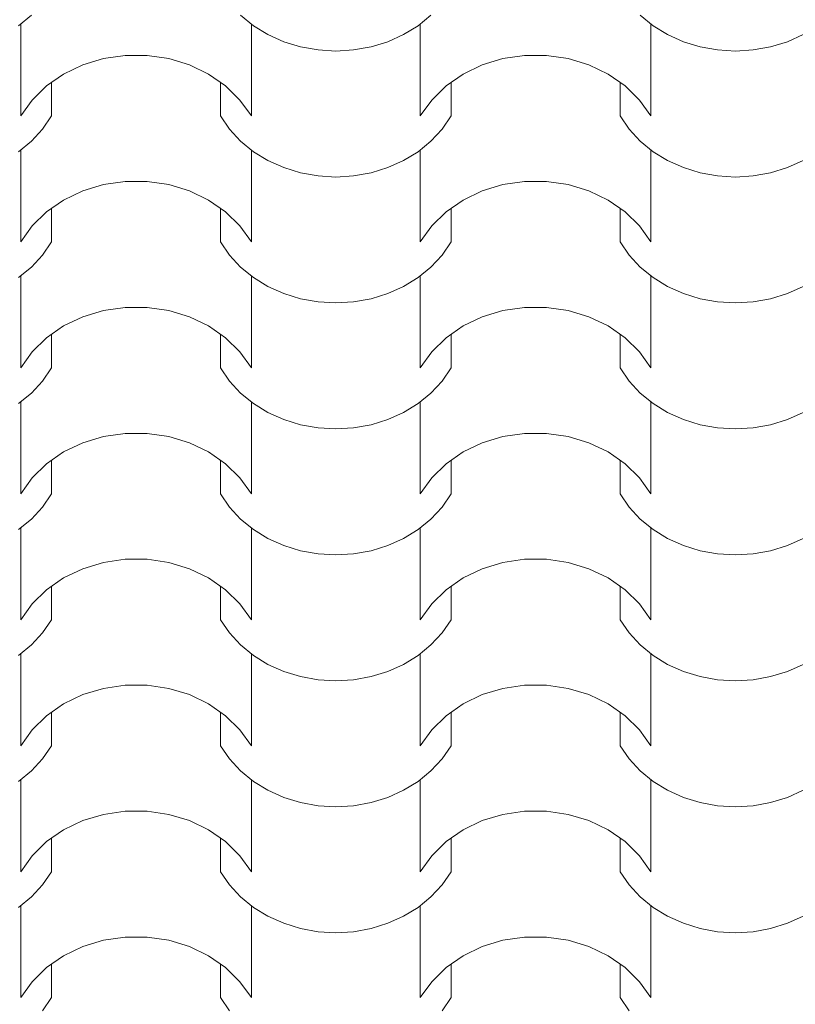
# Model space of a CAD drawing. Extents: x -631805 to -376315, y -40155 to 84873.
# Tile 235 of 256: x -486222 to -485433, y 66521 to 67523. Entities that reach past the tile are written whole.
import ezdxf

# ---------------------------------------------------------------- set-up
doc = ezdxf.new("R2010")
doc.units = 0
doc.header["$MEASUREMENT"] = 0
doc.linetypes.add('Dashed', pattern=[564.444447, 282.222223, -282.222223])
doc.layers.add('arch wypelnienia_Nr_Pióra__102', color=252, linetype='Continuous', lineweight=9)

# ---------------------------------------------------------------- blocks, each defined once
blk = doc.blocks.new('*X879')
at = {"layer": 'arch wypelnienia_Nr_Pióra__102', "linetype": 'Continuous'}
for p, q in [((-487907.7, 131999.9), (-487920.8, 131989.2)), ((-487681.8, 131989.2), (-487694.9, 131999.9)), ((-487501.3, 131999.9), (-487514.4, 131989.2)), ((-487275.4, 131989.2), (-487288.5, 131999.9)), ((-487918.6, 131990.8), (-487918.6, 131916.4)), ((-487684, 131990.8), (-487684, 131916.4)), ((-487667.1, 131980.2), (-487681.8, 131989.2)), ((-487514.4, 131989.2), (-487529.1, 131980.2)), ((-487512.2, 131990.8), (-487512.2, 131916.4)), ((-487277.6, 131990.8), (-487277.6, 131916.4)), ((-487260.7, 131980.2), (-487275.4, 131989.2)), ((-487651, 131972.9), (-487667.1, 131980.2)), ((-487529.1, 131980.2), (-487545.2, 131972.9)), ((-487244.6, 131972.9), (-487260.7, 131980.2)), ((-487122.7, 131980.2), (-487138.8, 131972.9)), ((-487918.6, 131971.7), (-487918.6, 131897.4)), ((-487684, 131971.7), (-487684, 131897.4)), ((-487634, 131967.7), (-487651, 131972.9)), ((-487616.2, 131964.5), (-487634, 131967.7)), ((-487598.1, 131963.4), (-487616.2, 131964.5)), ((-487580, 131964.5), (-487598.1, 131963.4)), ((-487562.2, 131967.7), (-487580, 131964.5)), ((-487545.2, 131972.9), (-487562.2, 131967.7)), ((-487512.2, 131971.7), (-487512.2, 131897.4)), ((-487277.6, 131971.7), (-487277.6, 131897.4)), ((-487227.6, 131967.7), (-487244.6, 131972.9)), ((-487209.8, 131964.5), (-487227.6, 131967.7)), ((-487191.7, 131963.4), (-487209.8, 131964.5)), ((-487173.6, 131964.5), (-487191.7, 131963.4)), ((-487155.8, 131967.7), (-487173.6, 131964.5)), ((-487138.8, 131972.9), (-487155.8, 131967.7)), ((-487855.5, 131949.3), (-487834.5, 131955.7)), ((-487834.5, 131955.7), (-487812.5, 131959)), ((-487812.5, 131959), (-487801.3, 131959)), ((-487801.3, 131959), (-487790.1, 131959)), ((-487790.1, 131959), (-487768.1, 131955.7)), ((-487768.1, 131955.7), (-487747.1, 131949.3)), ((-487449.1, 131949.3), (-487428.1, 131955.7)), ((-487428.1, 131955.7), (-487406.1, 131959)), ((-487406.1, 131959), (-487394.9, 131959)), ((-487394.9, 131959), (-487383.7, 131959)), ((-487383.7, 131959), (-487361.7, 131955.7)), ((-487361.7, 131955.7), (-487340.7, 131949.3)), ((-487875, 131940), (-487855.5, 131949.3)), ((-487747.1, 131949.3), (-487727.6, 131940)), ((-487468.6, 131940), (-487449.1, 131949.3)), ((-487340.7, 131949.3), (-487321.2, 131940)), ((-487892.3, 131928), (-487875, 131940)), ((-487727.6, 131940), (-487710.3, 131928)), ((-487485.9, 131928), (-487468.6, 131940)), ((-487321.2, 131940), (-487303.9, 131928)), ((-487907, 131913.6), (-487892.3, 131928)), ((-487887.2, 131931.5), (-487887.2, 131897.4)), ((-487715.4, 131931.5), (-487715.4, 131897.4)), ((-487710.3, 131928), (-487695.6, 131913.6)), ((-487500.6, 131913.6), (-487485.9, 131928)), ((-487480.8, 131931.5), (-487480.8, 131897.4)), ((-487309, 131931.5), (-487309, 131897.4)), ((-487303.9, 131928), (-487289.2, 131913.6)), ((-487918.6, 131897.4), (-487907, 131913.6)), ((-487695.6, 131913.6), (-487684, 131897.4)), ((-487512.2, 131897.4), (-487500.6, 131913.6)), ((-487289.2, 131913.6), (-487277.6, 131897.4)), ((-487887.2, 131897.4), (-487896.4, 131884)), ((-487706.2, 131884), (-487715.4, 131897.4)), ((-487480.8, 131897.4), (-487490, 131884)), ((-487299.8, 131884), (-487309, 131897.4)), ((-487896.4, 131884), (-487907.7, 131871.8)), ((-487694.9, 131871.8), (-487706.2, 131884)), ((-487490, 131884), (-487501.3, 131871.8)), ((-487288.5, 131871.8), (-487299.8, 131884)), ((-487907.7, 131871.8), (-487920.8, 131861.1)), ((-487681.8, 131861.1), (-487694.9, 131871.8)), ((-487501.3, 131871.8), (-487514.4, 131861.1)), ((-487275.4, 131861.1), (-487288.5, 131871.8)), ((-487918.6, 131862.7), (-487918.6, 131788.3)), ((-487684, 131862.7), (-487684, 131788.3)), ((-487667.1, 131852.1), (-487681.8, 131861.1)), ((-487514.4, 131861.1), (-487529.1, 131852.1)), ((-487512.2, 131862.7), (-487512.2, 131788.3)), ((-487277.6, 131862.7), (-487277.6, 131788.3)), ((-487260.7, 131852.1), (-487275.4, 131861.1)), ((-487918.6, 131843.6), (-487918.6, 131769.3)), ((-487684, 131843.6), (-487684, 131769.3)), ((-487651, 131844.9), (-487667.1, 131852.1)), ((-487634, 131839.6), (-487651, 131844.9)), ((-487545.2, 131844.9), (-487562.2, 131839.6)), ((-487529.1, 131852.1), (-487545.2, 131844.9)), ((-487512.2, 131843.6), (-487512.2, 131769.3)), ((-487277.6, 131843.6), (-487277.6, 131769.3)), ((-487244.6, 131844.9), (-487260.7, 131852.1)), ((-487227.6, 131839.6), (-487244.6, 131844.9)), ((-487138.8, 131844.9), (-487155.8, 131839.6)), ((-487122.7, 131852.1), (-487138.8, 131844.9)), ((-487616.2, 131836.4), (-487634, 131839.6)), ((-487598.1, 131835.3), (-487616.2, 131836.4)), ((-487580, 131836.4), (-487598.1, 131835.3)), ((-487562.2, 131839.6), (-487580, 131836.4)), ((-487209.8, 131836.4), (-487227.6, 131839.6)), ((-487191.7, 131835.3), (-487209.8, 131836.4)), ((-487173.6, 131836.4), (-487191.7, 131835.3)), ((-487155.8, 131839.6), (-487173.6, 131836.4)), ((-487855.5, 131821.3), (-487834.5, 131827.6)), ((-487834.5, 131827.6), (-487812.5, 131830.9)), ((-487812.5, 131830.9), (-487801.3, 131830.9)), ((-487801.3, 131830.9), (-487790.1, 131830.9)), ((-487790.1, 131830.9), (-487768.1, 131827.6)), ((-487768.1, 131827.6), (-487747.1, 131821.3)), ((-487449.1, 131821.3), (-487428.1, 131827.6)), ((-487428.1, 131827.6), (-487406.1, 131830.9)), ((-487406.1, 131830.9), (-487394.9, 131830.9)), ((-487394.9, 131830.9), (-487383.7, 131830.9)), ((-487383.7, 131830.9), (-487361.7, 131827.6)), ((-487361.7, 131827.6), (-487340.7, 131821.3)), ((-487875, 131811.9), (-487855.5, 131821.3)), ((-487747.1, 131821.3), (-487727.6, 131811.9)), ((-487468.6, 131811.9), (-487449.1, 131821.3)), ((-487340.7, 131821.3), (-487321.2, 131811.9)), ((-487892.3, 131799.9), (-487875, 131811.9)), ((-487727.6, 131811.9), (-487710.3, 131799.9)), ((-487485.9, 131799.9), (-487468.6, 131811.9)), ((-487321.2, 131811.9), (-487303.9, 131799.9)), ((-487907, 131785.6), (-487892.3, 131799.9)), ((-487887.2, 131803.5), (-487887.2, 131769.3)), ((-487715.4, 131803.5), (-487715.4, 131769.3)), ((-487710.3, 131799.9), (-487695.6, 131785.6)), ((-487500.6, 131785.6), (-487485.9, 131799.9)), ((-487480.8, 131803.5), (-487480.8, 131769.3)), ((-487309, 131803.5), (-487309, 131769.3)), ((-487303.9, 131799.9), (-487289.2, 131785.6)), ((-487918.6, 131769.3), (-487907, 131785.6)), ((-487695.6, 131785.6), (-487684, 131769.3)), ((-487512.2, 131769.3), (-487500.6, 131785.6)), ((-487289.2, 131785.6), (-487277.6, 131769.3)), ((-487887.2, 131769.3), (-487896.4, 131755.9)), ((-487706.2, 131755.9), (-487715.4, 131769.3)), ((-487480.8, 131769.3), (-487490, 131755.9)), ((-487299.8, 131755.9), (-487309, 131769.3)), ((-487896.4, 131755.9), (-487907.7, 131743.8)), ((-487694.9, 131743.8), (-487706.2, 131755.9)), ((-487490, 131755.9), (-487501.3, 131743.8)), ((-487288.5, 131743.8), (-487299.8, 131755.9)), ((-487907.7, 131743.8), (-487920.8, 131733.1)), ((-487681.8, 131733.1), (-487694.9, 131743.8)), ((-487501.3, 131743.8), (-487514.4, 131733.1)), ((-487275.4, 131733.1), (-487288.5, 131743.8)), ((-487918.6, 131734.6), (-487918.6, 131660.3)), ((-487684, 131734.6), (-487684, 131660.3)), ((-487512.2, 131734.6), (-487512.2, 131660.3)), ((-487277.6, 131734.6), (-487277.6, 131660.3)), ((-487667.1, 131724), (-487681.8, 131733.1)), ((-487651, 131716.8), (-487667.1, 131724)), ((-487529.1, 131724), (-487545.2, 131716.8)), ((-487514.4, 131733.1), (-487529.1, 131724)), ((-487260.7, 131724), (-487275.4, 131733.1)), ((-487244.6, 131716.8), (-487260.7, 131724)), ((-487122.7, 131724), (-487138.8, 131716.8)), ((-487918.6, 131715.6), (-487918.6, 131641.2)), ((-487684, 131715.6), (-487684, 131641.2)), ((-487634, 131711.5), (-487651, 131716.8)), ((-487545.2, 131716.8), (-487562.2, 131711.5)), ((-487512.2, 131715.6), (-487512.2, 131641.2)), ((-487277.6, 131715.6), (-487277.6, 131641.2)), ((-487227.6, 131711.5), (-487244.6, 131716.8)), ((-487138.8, 131716.8), (-487155.8, 131711.5)), ((-487616.2, 131708.3), (-487634, 131711.5)), ((-487598.1, 131707.3), (-487616.2, 131708.3)), ((-487580, 131708.3), (-487598.1, 131707.3)), ((-487562.2, 131711.5), (-487580, 131708.3)), ((-487209.8, 131708.3), (-487227.6, 131711.5)), ((-487191.7, 131707.3), (-487209.8, 131708.3)), ((-487173.6, 131708.3), (-487191.7, 131707.3)), ((-487155.8, 131711.5), (-487173.6, 131708.3)), ((-487855.5, 131693.2), (-487834.5, 131699.6)), ((-487834.5, 131699.6), (-487812.5, 131702.8)), ((-487812.5, 131702.8), (-487801.3, 131702.8)), ((-487801.3, 131702.8), (-487790.1, 131702.8)), ((-487790.1, 131702.8), (-487768.1, 131699.6)), ((-487768.1, 131699.6), (-487747.1, 131693.2)), ((-487449.1, 131693.2), (-487428.1, 131699.6)), ((-487428.1, 131699.6), (-487406.1, 131702.8)), ((-487406.1, 131702.8), (-487394.9, 131702.8)), ((-487394.9, 131702.8), (-487383.7, 131702.8)), ((-487383.7, 131702.8), (-487361.7, 131699.6)), ((-487361.7, 131699.6), (-487340.7, 131693.2)), ((-487892.3, 131671.8), (-487875, 131683.9)), ((-487875, 131683.9), (-487855.5, 131693.2)), ((-487747.1, 131693.2), (-487727.6, 131683.9)), ((-487727.6, 131683.9), (-487710.3, 131671.8)), ((-487485.9, 131671.8), (-487468.6, 131683.9)), ((-487468.6, 131683.9), (-487449.1, 131693.2)), ((-487340.7, 131693.2), (-487321.2, 131683.9)), ((-487321.2, 131683.9), (-487303.9, 131671.8)), ((-487887.2, 131675.4), (-487887.2, 131641.2)), ((-487715.4, 131675.4), (-487715.4, 131641.2)), ((-487480.8, 131675.4), (-487480.8, 131641.2)), ((-487309, 131675.4), (-487309, 131641.2)), ((-487907, 131657.5), (-487892.3, 131671.8)), ((-487710.3, 131671.8), (-487695.6, 131657.5)), ((-487500.6, 131657.5), (-487485.9, 131671.8)), ((-487303.9, 131671.8), (-487289.2, 131657.5)), ((-487918.6, 131641.2), (-487907, 131657.5)), ((-487695.6, 131657.5), (-487684, 131641.2)), ((-487512.2, 131641.2), (-487500.6, 131657.5)), ((-487289.2, 131657.5), (-487277.6, 131641.2)), ((-487887.2, 131641.2), (-487896.4, 131627.9)), ((-487706.2, 131627.9), (-487715.4, 131641.2)), ((-487480.8, 131641.2), (-487490, 131627.9)), ((-487299.8, 131627.9), (-487309, 131641.2)), ((-487896.4, 131627.9), (-487907.7, 131615.7)), ((-487694.9, 131615.7), (-487706.2, 131627.9)), ((-487490, 131627.9), (-487501.3, 131615.7)), ((-487288.5, 131615.7), (-487299.8, 131627.9)), ((-487907.7, 131615.7), (-487920.8, 131605)), ((-487681.8, 131605), (-487694.9, 131615.7)), ((-487501.3, 131615.7), (-487514.4, 131605)), ((-487275.4, 131605), (-487288.5, 131615.7)), ((-487918.6, 131606.6), (-487918.6, 131532.2)), ((-487684, 131606.6), (-487684, 131532.2)), ((-487667.1, 131596), (-487681.8, 131605)), ((-487514.4, 131605), (-487529.1, 131596)), ((-487512.2, 131606.6), (-487512.2, 131532.2)), ((-487277.6, 131606.6), (-487277.6, 131532.2)), ((-487260.7, 131596), (-487275.4, 131605)), ((-487651, 131588.7), (-487667.1, 131596)), ((-487529.1, 131596), (-487545.2, 131588.7)), ((-487244.6, 131588.7), (-487260.7, 131596)), ((-487122.7, 131596), (-487138.8, 131588.7)), ((-487918.6, 131587.5), (-487918.6, 131513.1)), ((-487684, 131587.5), (-487684, 131513.1)), ((-487634, 131583.5), (-487651, 131588.7)), ((-487616.2, 131580.3), (-487634, 131583.5)), ((-487562.2, 131583.5), (-487580, 131580.3)), ((-487545.2, 131588.7), (-487562.2, 131583.5)), ((-487512.2, 131587.5), (-487512.2, 131513.1)), ((-487277.6, 131587.5), (-487277.6, 131513.1)), ((-487227.6, 131583.5), (-487244.6, 131588.7)), ((-487209.8, 131580.3), (-487227.6, 131583.5)), ((-487155.8, 131583.5), (-487173.6, 131580.3)), ((-487138.8, 131588.7), (-487155.8, 131583.5)), ((-487834.5, 131571.5), (-487812.5, 131574.7)), ((-487812.5, 131574.7), (-487801.3, 131574.7)), ((-487801.3, 131574.7), (-487790.1, 131574.7)), ((-487790.1, 131574.7), (-487768.1, 131571.5)), ((-487598.1, 131579.2), (-487616.2, 131580.3)), ((-487580, 131580.3), (-487598.1, 131579.2)), ((-487428.1, 131571.5), (-487406.1, 131574.7)), ((-487406.1, 131574.7), (-487394.9, 131574.7)), ((-487394.9, 131574.7), (-487383.7, 131574.7)), ((-487383.7, 131574.7), (-487361.7, 131571.5)), ((-487191.7, 131579.2), (-487209.8, 131580.3)), ((-487173.6, 131580.3), (-487191.7, 131579.2)), ((-487875, 131555.8), (-487855.5, 131565.1)), ((-487855.5, 131565.1), (-487834.5, 131571.5)), ((-487768.1, 131571.5), (-487747.1, 131565.1)), ((-487747.1, 131565.1), (-487727.6, 131555.8)), ((-487468.6, 131555.8), (-487449.1, 131565.1)), ((-487449.1, 131565.1), (-487428.1, 131571.5)), ((-487361.7, 131571.5), (-487340.7, 131565.1)), ((-487340.7, 131565.1), (-487321.2, 131555.8)), ((-487892.3, 131543.8), (-487875, 131555.8)), ((-487727.6, 131555.8), (-487710.3, 131543.8)), ((-487485.9, 131543.8), (-487468.6, 131555.8)), ((-487321.2, 131555.8), (-487303.9, 131543.8)), ((-487907, 131529.4), (-487892.3, 131543.8)), ((-487887.2, 131547.3), (-487887.2, 131513.1)), ((-487715.4, 131547.3), (-487715.4, 131513.1)), ((-487710.3, 131543.8), (-487695.6, 131529.4)), ((-487500.6, 131529.4), (-487485.9, 131543.8)), ((-487480.8, 131547.3), (-487480.8, 131513.1)), ((-487309, 131547.3), (-487309, 131513.1)), ((-487303.9, 131543.8), (-487289.2, 131529.4)), ((-487918.6, 131513.1), (-487907, 131529.4)), ((-487695.6, 131529.4), (-487684, 131513.1)), ((-487512.2, 131513.1), (-487500.6, 131529.4)), ((-487289.2, 131529.4), (-487277.6, 131513.1)), ((-487887.2, 131513.1), (-487896.4, 131499.8)), ((-487706.2, 131499.8), (-487715.4, 131513.1)), ((-487480.8, 131513.1), (-487490, 131499.8)), ((-487299.8, 131499.8), (-487309, 131513.1)), ((-487896.4, 131499.8), (-487907.7, 131487.6)), ((-487694.9, 131487.6), (-487706.2, 131499.8)), ((-487490, 131499.8), (-487501.3, 131487.6)), ((-487288.5, 131487.6), (-487299.8, 131499.8)), ((-487907.7, 131487.6), (-487920.8, 131476.9)), ((-487681.8, 131476.9), (-487694.9, 131487.6)), ((-487501.3, 131487.6), (-487514.4, 131476.9)), ((-487275.4, 131476.9), (-487288.5, 131487.6)), ((-487918.6, 131478.5), (-487918.6, 131404.1)), ((-487684, 131478.5), (-487684, 131404.1)), ((-487667.1, 131467.9), (-487681.8, 131476.9)), ((-487514.4, 131476.9), (-487529.1, 131467.9)), ((-487512.2, 131478.5), (-487512.2, 131404.1)), ((-487277.6, 131478.5), (-487277.6, 131404.1)), ((-487260.7, 131467.9), (-487275.4, 131476.9)), ((-487651, 131460.7), (-487667.1, 131467.9)), ((-487529.1, 131467.9), (-487545.2, 131460.7)), ((-487244.6, 131460.7), (-487260.7, 131467.9)), ((-487122.7, 131467.9), (-487138.8, 131460.7)), ((-487918.6, 131459.4), (-487918.6, 131385.1)), ((-487684, 131459.4), (-487684, 131385.1)), ((-487634, 131455.4), (-487651, 131460.7)), ((-487616.2, 131452.2), (-487634, 131455.4)), ((-487562.2, 131455.4), (-487580, 131452.2)), ((-487545.2, 131460.7), (-487562.2, 131455.4)), ((-487512.2, 131459.4), (-487512.2, 131385.1)), ((-487277.6, 131459.4), (-487277.6, 131385.1)), ((-487227.6, 131455.4), (-487244.6, 131460.7)), ((-487209.8, 131452.2), (-487227.6, 131455.4)), ((-487155.8, 131455.4), (-487173.6, 131452.2)), ((-487138.8, 131460.7), (-487155.8, 131455.4)), ((-487855.5, 131437.1), (-487834.5, 131443.4)), ((-487834.5, 131443.4), (-487812.5, 131446.7)), ((-487812.5, 131446.7), (-487801.3, 131446.7)), ((-487801.3, 131446.7), (-487790.1, 131446.7)), ((-487790.1, 131446.7), (-487768.1, 131443.4)), ((-487768.1, 131443.4), (-487747.1, 131437.1)), ((-487598.1, 131451.1), (-487616.2, 131452.2)), ((-487580, 131452.2), (-487598.1, 131451.1)), ((-487449.1, 131437.1), (-487428.1, 131443.4)), ((-487428.1, 131443.4), (-487406.1, 131446.7)), ((-487406.1, 131446.7), (-487394.9, 131446.7)), ((-487394.9, 131446.7), (-487383.7, 131446.7)), ((-487383.7, 131446.7), (-487361.7, 131443.4)), ((-487361.7, 131443.4), (-487340.7, 131437.1)), ((-487191.7, 131451.1), (-487209.8, 131452.2)), ((-487173.6, 131452.2), (-487191.7, 131451.1)), ((-487875, 131427.7), (-487855.5, 131437.1)), ((-487747.1, 131437.1), (-487727.6, 131427.7)), ((-487468.6, 131427.7), (-487449.1, 131437.1)), ((-487340.7, 131437.1), (-487321.2, 131427.7)), ((-487892.3, 131415.7), (-487875, 131427.7)), ((-487727.6, 131427.7), (-487710.3, 131415.7)), ((-487485.9, 131415.7), (-487468.6, 131427.7)), ((-487321.2, 131427.7), (-487303.9, 131415.7)), ((-487907, 131401.4), (-487892.3, 131415.7)), ((-487887.2, 131419.3), (-487887.2, 131385.1)), ((-487715.4, 131419.3), (-487715.4, 131385.1)), ((-487710.3, 131415.7), (-487695.6, 131401.4)), ((-487500.6, 131401.4), (-487485.9, 131415.7)), ((-487480.8, 131419.3), (-487480.8, 131385.1)), ((-487309, 131419.3), (-487309, 131385.1)), ((-487303.9, 131415.7), (-487289.2, 131401.4)), ((-487918.6, 131385.1), (-487907, 131401.4)), ((-487695.6, 131401.4), (-487684, 131385.1)), ((-487512.2, 131385.1), (-487500.6, 131401.4)), ((-487289.2, 131401.4), (-487277.6, 131385.1)), ((-487887.2, 131385.1), (-487896.4, 131371.7)), ((-487706.2, 131371.7), (-487715.4, 131385.1)), ((-487480.8, 131385.1), (-487490, 131371.7)), ((-487299.8, 131371.7), (-487309, 131385.1)), ((-487896.4, 131371.7), (-487907.7, 131359.6)), ((-487694.9, 131359.6), (-487706.2, 131371.7)), ((-487490, 131371.7), (-487501.3, 131359.6)), ((-487288.5, 131359.6), (-487299.8, 131371.7)), ((-487907.7, 131359.6), (-487920.8, 131348.9)), ((-487681.8, 131348.9), (-487694.9, 131359.6)), ((-487501.3, 131359.6), (-487514.4, 131348.9)), ((-487275.4, 131348.9), (-487288.5, 131359.6)), ((-487918.6, 131350.4), (-487918.6, 131276.1)), ((-487684, 131350.4), (-487684, 131276.1)), ((-487667.1, 131339.8), (-487681.8, 131348.9)), ((-487514.4, 131348.9), (-487529.1, 131339.8)), ((-487512.2, 131350.4), (-487512.2, 131276.1)), ((-487277.6, 131350.4), (-487277.6, 131276.1)), ((-487260.7, 131339.8), (-487275.4, 131348.9)), ((-487651, 131332.6), (-487667.1, 131339.8)), ((-487529.1, 131339.8), (-487545.2, 131332.6)), ((-487244.6, 131332.6), (-487260.7, 131339.8)), ((-487122.7, 131339.8), (-487138.8, 131332.6)), ((-487918.6, 131331.4), (-487918.6, 131257)), ((-487684, 131331.4), (-487684, 131257)), ((-487634, 131327.3), (-487651, 131332.6)), ((-487616.2, 131324.1), (-487634, 131327.3)), ((-487598.1, 131323.1), (-487616.2, 131324.1)), ((-487580, 131324.1), (-487598.1, 131323.1)), ((-487562.2, 131327.3), (-487580, 131324.1)), ((-487545.2, 131332.6), (-487562.2, 131327.3)), ((-487512.2, 131331.4), (-487512.2, 131257)), ((-487277.6, 131331.4), (-487277.6, 131257)), ((-487227.6, 131327.3), (-487244.6, 131332.6)), ((-487209.8, 131324.1), (-487227.6, 131327.3)), ((-487191.7, 131323.1), (-487209.8, 131324.1)), ((-487173.6, 131324.1), (-487191.7, 131323.1)), ((-487155.8, 131327.3), (-487173.6, 131324.1)), ((-487138.8, 131332.6), (-487155.8, 131327.3)), ((-487855.5, 131309), (-487834.5, 131315.4)), ((-487834.5, 131315.4), (-487812.5, 131318.6)), ((-487812.5, 131318.6), (-487801.3, 131318.6)), ((-487801.3, 131318.6), (-487790.1, 131318.6)), ((-487790.1, 131318.6), (-487768.1, 131315.4)), ((-487768.1, 131315.4), (-487747.1, 131309)), ((-487449.1, 131309), (-487428.1, 131315.4)), ((-487428.1, 131315.4), (-487406.1, 131318.6)), ((-487406.1, 131318.6), (-487394.9, 131318.6)), ((-487394.9, 131318.6), (-487383.7, 131318.6)), ((-487383.7, 131318.6), (-487361.7, 131315.4)), ((-487361.7, 131315.4), (-487340.7, 131309)), ((-487875, 131299.7), (-487855.5, 131309)), ((-487747.1, 131309), (-487727.6, 131299.7)), ((-487468.6, 131299.7), (-487449.1, 131309)), ((-487340.7, 131309), (-487321.2, 131299.7)), ((-487892.3, 131287.6), (-487875, 131299.7)), ((-487727.6, 131299.7), (-487710.3, 131287.6)), ((-487485.9, 131287.6), (-487468.6, 131299.7)), ((-487321.2, 131299.7), (-487303.9, 131287.6)), ((-487907, 131273.3), (-487892.3, 131287.6)), ((-487887.2, 131291.2), (-487887.2, 131257)), ((-487715.4, 131291.2), (-487715.4, 131257)), ((-487710.3, 131287.6), (-487695.6, 131273.3)), ((-487500.6, 131273.3), (-487485.9, 131287.6)), ((-487480.8, 131291.2), (-487480.8, 131257)), ((-487309, 131291.2), (-487309, 131257)), ((-487303.9, 131287.6), (-487289.2, 131273.3)), ((-487918.6, 131257), (-487907, 131273.3)), ((-487695.6, 131273.3), (-487684, 131257)), ((-487512.2, 131257), (-487500.6, 131273.3)), ((-487289.2, 131273.3), (-487277.6, 131257)), ((-487887.2, 131257), (-487896.4, 131243.6)), ((-487706.2, 131243.6), (-487715.4, 131257)), ((-487480.8, 131257), (-487490, 131243.6)), ((-487299.8, 131243.6), (-487309, 131257)), ((-487896.4, 131243.6), (-487907.7, 131231.5)), ((-487694.9, 131231.5), (-487706.2, 131243.6)), ((-487490, 131243.6), (-487501.3, 131231.5)), ((-487288.5, 131231.5), (-487299.8, 131243.6)), ((-487907.7, 131231.5), (-487920.8, 131220.8)), ((-487681.8, 131220.8), (-487694.9, 131231.5)), ((-487501.3, 131231.5), (-487514.4, 131220.8)), ((-487275.4, 131220.8), (-487288.5, 131231.5)), ((-487918.6, 131222.4), (-487918.6, 131148)), ((-487684, 131222.4), (-487684, 131148)), ((-487667.1, 131211.8), (-487681.8, 131220.8)), ((-487514.4, 131220.8), (-487529.1, 131211.8)), ((-487512.2, 131222.4), (-487512.2, 131148)), ((-487277.6, 131222.4), (-487277.6, 131148)), ((-487260.7, 131211.8), (-487275.4, 131220.8)), ((-487918.6, 131203.3), (-487918.6, 131128.9)), ((-487684, 131203.3), (-487684, 131128.9)), ((-487651, 131204.5), (-487667.1, 131211.8)), ((-487634, 131199.3), (-487651, 131204.5)), ((-487545.2, 131204.5), (-487562.2, 131199.3)), ((-487529.1, 131211.8), (-487545.2, 131204.5)), ((-487512.2, 131203.3), (-487512.2, 131128.9)), ((-487277.6, 131203.3), (-487277.6, 131128.9)), ((-487244.6, 131204.5), (-487260.7, 131211.8)), ((-487227.6, 131199.3), (-487244.6, 131204.5)), ((-487138.8, 131204.5), (-487155.8, 131199.3)), ((-487122.7, 131211.8), (-487138.8, 131204.5)), ((-487616.2, 131196.1), (-487634, 131199.3)), ((-487598.1, 131195), (-487616.2, 131196.1)), ((-487580, 131196.1), (-487598.1, 131195)), ((-487562.2, 131199.3), (-487580, 131196.1)), ((-487209.8, 131196.1), (-487227.6, 131199.3)), ((-487191.7, 131195), (-487209.8, 131196.1)), ((-487173.6, 131196.1), (-487191.7, 131195)), ((-487155.8, 131199.3), (-487173.6, 131196.1)), ((-487855.5, 131180.9), (-487834.5, 131187.3)), ((-487834.5, 131187.3), (-487812.5, 131190.5)), ((-487812.5, 131190.5), (-487801.3, 131190.5)), ((-487801.3, 131190.5), (-487790.1, 131190.5)), ((-487790.1, 131190.5), (-487768.1, 131187.3)), ((-487768.1, 131187.3), (-487747.1, 131180.9)), ((-487449.1, 131180.9), (-487428.1, 131187.3)), ((-487428.1, 131187.3), (-487406.1, 131190.5)), ((-487406.1, 131190.5), (-487394.9, 131190.5)), ((-487394.9, 131190.5), (-487383.7, 131190.5)), ((-487383.7, 131190.5), (-487361.7, 131187.3)), ((-487361.7, 131187.3), (-487340.7, 131180.9)), ((-487875, 131171.6), (-487855.5, 131180.9)), ((-487747.1, 131180.9), (-487727.6, 131171.6)), ((-487468.6, 131171.6), (-487449.1, 131180.9)), ((-487340.7, 131180.9), (-487321.2, 131171.6)), ((-487892.3, 131159.6), (-487875, 131171.6)), ((-487887.2, 131163.1), (-487887.2, 131128.9)), ((-487727.6, 131171.6), (-487710.3, 131159.6)), ((-487715.4, 131163.1), (-487715.4, 131128.9)), ((-487485.9, 131159.6), (-487468.6, 131171.6)), ((-487480.8, 131163.1), (-487480.8, 131128.9)), ((-487321.2, 131171.6), (-487303.9, 131159.6)), ((-487309, 131163.1), (-487309, 131128.9)), ((-487907, 131145.2), (-487892.3, 131159.6)), ((-487710.3, 131159.6), (-487695.6, 131145.2)), ((-487500.6, 131145.2), (-487485.9, 131159.6)), ((-487303.9, 131159.6), (-487289.2, 131145.2)), ((-487918.6, 131128.9), (-487907, 131145.2)), ((-487695.6, 131145.2), (-487684, 131128.9)), ((-487512.2, 131128.9), (-487500.6, 131145.2)), ((-487289.2, 131145.2), (-487277.6, 131128.9)), ((-487887.2, 131128.9), (-487896.4, 131115.6)), ((-487706.2, 131115.6), (-487715.4, 131128.9)), ((-487480.8, 131128.9), (-487490, 131115.6)), ((-487299.8, 131115.6), (-487309, 131128.9)), ((-487896.4, 131115.6), (-487907.7, 131103.4)), ((-487694.9, 131103.4), (-487706.2, 131115.6)), ((-487490, 131115.6), (-487501.3, 131103.4)), ((-487288.5, 131103.4), (-487299.8, 131115.6)), ((-487907.7, 131103.4), (-487920.8, 131092.7)), ((-487681.8, 131092.7), (-487694.9, 131103.4)), ((-487501.3, 131103.4), (-487514.4, 131092.7)), ((-487275.4, 131092.7), (-487288.5, 131103.4)), ((-487918.6, 131094.3), (-487918.6, 131019.9)), ((-487684, 131094.3), (-487684, 131019.9)), ((-487667.1, 131083.7), (-487681.8, 131092.7)), ((-487514.4, 131092.7), (-487529.1, 131083.7)), ((-487512.2, 131094.3), (-487512.2, 131019.9)), ((-487277.6, 131094.3), (-487277.6, 131019.9)), ((-487260.7, 131083.7), (-487275.4, 131092.7)), ((-487651, 131076.5), (-487667.1, 131083.7)), ((-487529.1, 131083.7), (-487545.2, 131076.5)), ((-487244.6, 131076.5), (-487260.7, 131083.7)), ((-487122.7, 131083.7), (-487138.8, 131076.5)), ((-487918.6, 131075.2), (-487918.6, 131000.9)), ((-487684, 131075.2), (-487684, 131000.9)), ((-487634, 131071.2), (-487651, 131076.5)), ((-487545.2, 131076.5), (-487562.2, 131071.2)), ((-487512.2, 131075.2), (-487512.2, 131000.9)), ((-487277.6, 131075.2), (-487277.6, 131000.9)), ((-487227.6, 131071.2), (-487244.6, 131076.5)), ((-487138.8, 131076.5), (-487155.8, 131071.2)), ((-487616.2, 131068), (-487634, 131071.2)), ((-487598.1, 131066.9), (-487616.2, 131068)), ((-487580, 131068), (-487598.1, 131066.9)), ((-487562.2, 131071.2), (-487580, 131068)), ((-487209.8, 131068), (-487227.6, 131071.2)), ((-487191.7, 131066.9), (-487209.8, 131068)), ((-487173.6, 131068), (-487191.7, 131066.9)), ((-487155.8, 131071.2), (-487173.6, 131068)), ((-487875, 131043.5), (-487855.5, 131052.9)), ((-487855.5, 131052.9), (-487834.5, 131059.2)), ((-487834.5, 131059.2), (-487812.5, 131062.5)), ((-487812.5, 131062.5), (-487801.3, 131062.5)), ((-487801.3, 131062.5), (-487790.1, 131062.5)), ((-487790.1, 131062.5), (-487768.1, 131059.2)), ((-487768.1, 131059.2), (-487747.1, 131052.9)), ((-487747.1, 131052.9), (-487727.6, 131043.5)), ((-487468.6, 131043.5), (-487449.1, 131052.9)), ((-487449.1, 131052.9), (-487428.1, 131059.2)), ((-487428.1, 131059.2), (-487406.1, 131062.5)), ((-487406.1, 131062.5), (-487394.9, 131062.5)), ((-487394.9, 131062.5), (-487383.7, 131062.5)), ((-487383.7, 131062.5), (-487361.7, 131059.2)), ((-487361.7, 131059.2), (-487340.7, 131052.9)), ((-487340.7, 131052.9), (-487321.2, 131043.5)), ((-487892.3, 131031.5), (-487875, 131043.5)), ((-487727.6, 131043.5), (-487710.3, 131031.5)), ((-487485.9, 131031.5), (-487468.6, 131043.5)), ((-487321.2, 131043.5), (-487303.9, 131031.5)), ((-487887.2, 131035.1), (-487887.2, 131000.9)), ((-487715.4, 131035.1), (-487715.4, 131000.9)), ((-487480.8, 131035.1), (-487480.8, 131000.9)), ((-487309, 131035.1), (-487309, 131000.9)), ((-487907, 131017.1), (-487892.3, 131031.5)), ((-487710.3, 131031.5), (-487695.6, 131017.1)), ((-487500.6, 131017.1), (-487485.9, 131031.5)), ((-487303.9, 131031.5), (-487289.2, 131017.1)), ((-487918.6, 131000.9), (-487907, 131017.1)), ((-487695.6, 131017.1), (-487684, 131000.9)), ((-487512.2, 131000.9), (-487500.6, 131017.1)), ((-487289.2, 131017.1), (-487277.6, 131000.9)), ((-487887.2, 131000.9), (-487896.4, 130987.5)), ((-487706.2, 130987.5), (-487715.4, 131000.9)), ((-487480.8, 131000.9), (-487490, 130987.5)), ((-487299.8, 130987.5), (-487309, 131000.9))]:
    blk.add_line(p, q, dxfattribs=at)
blk = doc.blocks.new('Wypełnienie_29')
at = {"layer": 'arch wypelnienia_Nr_Pióra__102', "linetype": 'Dashed'}
blk.add_blockref('*X879', (0, 0), dxfattribs=at)

msp = doc.modelspace()

# ---------------------------------------------------------------- block references
at = {"layer": 'arch wypelnienia_Nr_Pióra__102', "linetype": 'Dashed'}
msp.add_blockref('Wypełnienie_29', (1698, -64472.7), dxfattribs=at)

doc.saveas('drawing.dxf')
